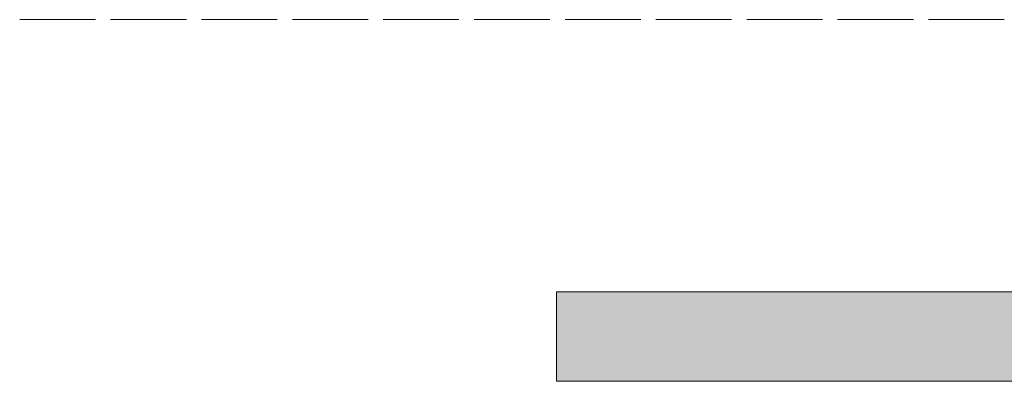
# Model space of a CAD drawing. Header units: millimetres. Extents: x 17 to 413, y 4 to 292.
# Tile 37 of 73: x 173 to 190, y 122 to 128. Entities that reach past the tile are written whole.
import ezdxf

# ---------------------------------------------------------------- set-up
doc = ezdxf.new("R2010")
doc.units = ezdxf.units.MM
doc.linetypes.add('DASHED', pattern=[1.524, 1.27, -0.254])
for name, color, linetype in [('FILL-LIGHT', 7, 'Continuous'), ('LINE-STEEL-DASH', 7, 'DASHED'), ('LINE-STEEL_GREY', 7, 'Continuous')]:
    doc.layers.add(name, color=color, linetype=linetype)

msp = doc.modelspace()

# ---------------------------------------------------------------- hatches: boundary and pattern name
at = {"layer": 'FILL-LIGHT', "true_color": 0xdbdbde}
h = msp.add_hatch(color=254, dxfattribs=at)
h.dxf.hatch_style = 1
h.paths.add_polyline_path([(182.238, 121.878), (182.238, 123.378), (284.762, 123.378), (284.762, 121.878)])
h = msp.add_hatch(color=254, dxfattribs=at)
h.dxf.hatch_style = 1
h.paths.add_polyline_path([(182.238, 123.378), (284.762, 123.378), (284.762, 121.878), (182.238, 121.878)])

# ---------------------------------------------------------------- linework, layer by layer
at = {"layer": 'LINE-STEEL-DASH', "lineweight": 5}
msp.add_line((173.238, 127.95), (285.563, 127.95), dxfattribs=at)
at = {"layer": 'LINE-STEEL_GREY', "lineweight": 5}
for points in [[(182.238, 121.878), (182.238, 123.378), (284.762, 123.378), (284.762, 121.878)], [(182.238, 123.378), (284.762, 123.378), (284.762, 121.878), (182.238, 121.878)]]:
    msp.add_lwpolyline(points, close=True, dxfattribs=at)

doc.saveas('drawing.dxf')
